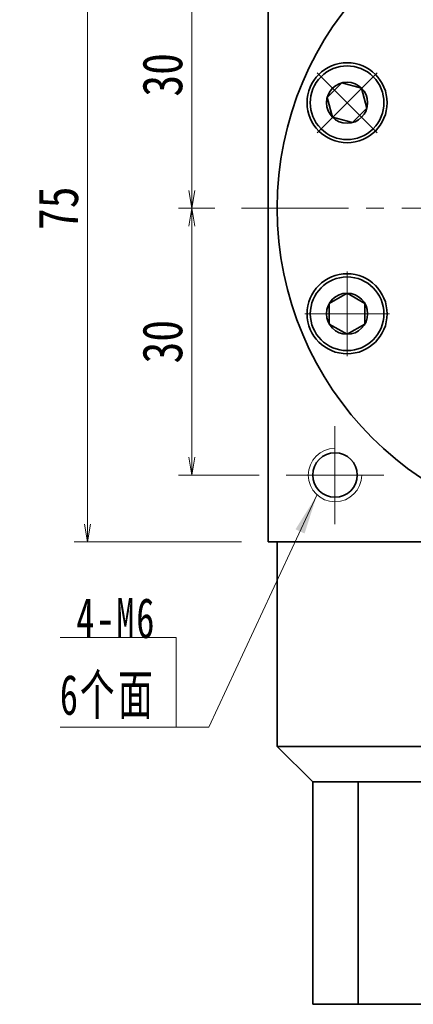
# Model space of a CAD drawing. Header units: millimetres. Extents: x -3 to 542, y 0 to 371.
# Tile 3 of 5: x 281 to 325, y 184 to 294. Entities that reach past the tile are written whole.
import ezdxf

# ---------------------------------------------------------------- set-up
doc = ezdxf.new("R2010")
doc.units = ezdxf.units.MM
doc.linetypes.add('点画线', pattern=[18, 12, -2, 2, -2])
for name, color, linetype, lineweight in [('中心线层', 1, '点画线', 18), ('尺寸线层', 3, 'Continuous', 18), ('粗实线层', 7, 'Continuous', 35)]:
    doc.layers.add(name, color=color, linetype=linetype, lineweight=lineweight)
doc.styles.add('宋体', font='txt', dxfattribs={"width": 0.8})
doc.styles.add('标准', font='txt', dxfattribs={"width": 0.667})
doc.dimstyles.new('A水平标注$0', dxfattribs={"dimtxt": 3.5, "dimasz": 2, "dimexe": 1.5, "dimexo": 3, "dimgap": 1.1, "dimtad": 1, "dimtoh": 1, "dimdec": 4, "dimdsep": 46, "dimtxsty": '宋体', "dimblk": 'OPEN', "dimcen": 3, "dimclrd": 3, "dimclre": 3, "dimclrt": 6, "dimadec": 0, "dimazin": 0, "dimtm": 1e-09, "dimtfac": 1, "dimtdec": 4, "dimtix": 1, "dimtmove": 0, "dimatfit": 3, "dimldrblk": 'OPEN', "dimfxl": 0, "dimlwd": 13, "dimlwe": 13, "dimarcsym": 0})

# ---------------------------------------------------------------- blocks, each defined once
blk = doc.blocks.new('_Open')
at = {"color": 0, "linetype": 'ByBlock', "lineweight": -2}
for p, q in [((-1, 0.167), (0, 0)), ((-1, -0.167), (0, 0)), ((0, 0), (-1, 0))]:
    blk.add_line(p, q, dxfattribs=at)
blk = doc.blocks.new('*D22')
at = {"layer": 'Defpoints', "color": 0}
for p in [(308.48, 310.61), (288.18, 235.61), (308.48, 235.61)]:
    blk.add_point(p, dxfattribs=at)
at = {"layer": '尺寸线层', "color": 3, "lineweight": 13}
for p, q in [((305.48, 310.61), (286.68, 310.61)), ((288.18, 308.61), (288.18, 237.61)), ((305.48, 235.61), (286.68, 235.61))]:
    blk.add_line(p, q, dxfattribs=at)
at = {"layer": '尺寸线层', "color": 3, "lineweight": 13, "xscale": 2, "yscale": 2, "zscale": 2}
for p, rotation in [((288.18, 310.61), 90), ((288.18, 235.61), 270)]:
    blk.add_blockref('_Open', p, dxfattribs=dict(at, rotation=rotation))
at = {"layer": '尺寸线层', "color": 6, "insert": (284.9, 273.11), "char_height": 4.5, "attachment_point": 5, "rotation": 90, "style": '宋体'}
blk.add_mtext('75', dxfattribs=at)
blk = doc.blocks.new('*D23')
at = {"layer": 'Defpoints', "color": 0}
for p in [(310.48, 303.11), (299.91, 273.11), (305.48, 273.11)]:
    blk.add_point(p, dxfattribs=at)
at = {"layer": '尺寸线层', "color": 3, "lineweight": 13}
for p, q in [((307.48, 303.11), (298.41, 303.11)), ((299.91, 301.11), (299.91, 275.11)), ((302.48, 273.11), (298.41, 273.11))]:
    blk.add_line(p, q, dxfattribs=at)
at = {"layer": '尺寸线层', "color": 3, "lineweight": 13, "xscale": 2, "yscale": 2, "zscale": 2}
for p, rotation in [((299.91, 303.11), 90), ((299.91, 273.11), 270)]:
    blk.add_blockref('_Open', p, dxfattribs=dict(at, rotation=rotation))
at = {"layer": '尺寸线层', "color": 6, "insert": (296.61, 288.11), "char_height": 4.5, "attachment_point": 5, "rotation": 90, "style": '宋体'}
blk.add_mtext('30', dxfattribs=at)
blk = doc.blocks.new('*D24')
at = {"layer": 'Defpoints', "color": 0}
for p in [(305.48, 273.11), (299.91, 243.11), (310.48, 243.11)]:
    blk.add_point(p, dxfattribs=at)
at = {"layer": '尺寸线层', "color": 3, "lineweight": 13}
for p, q in [((302.48, 273.11), (298.41, 273.11)), ((299.91, 271.11), (299.91, 245.11)), ((307.48, 243.11), (298.41, 243.11))]:
    blk.add_line(p, q, dxfattribs=at)
at = {"layer": '尺寸线层', "color": 3, "lineweight": 13, "xscale": 2, "yscale": 2, "zscale": 2}
for p, rotation in [((299.91, 273.11), 90), ((299.91, 243.11), 270)]:
    blk.add_blockref('_Open', p, dxfattribs=dict(at, rotation=rotation))
at = {"layer": '尺寸线层', "color": 6, "insert": (296.61, 258.11), "char_height": 4.5, "attachment_point": 5, "rotation": 90, "style": '宋体'}
blk.add_mtext('30', dxfattribs=at)
blk = doc.blocks.new('*X5')
at = {"layer": '中心线层', "linetype": '点画线', "lineweight": 18}
for p, q in [((0, -4.76), (0, 4.76)), ((-4.76, 0), (4.76, 0))]:
    blk.add_line(p, q, dxfattribs=at)
at = {"layer": '粗实线层'}
for p, q in [((-2.31, 0), (-1.15, 2)), ((-1.15, 2), (1.15, 2)), ((2.31, 0), (1.15, 2)), ((2.31, 0), (1.15, 2)), ((-2.31, 0), (-1.15, -2)), ((2.31, 0), (1.15, -2)), ((-1.15, -2), (1.15, -2))]:
    blk.add_line(p, q, dxfattribs=at)
blk.add_circle((0, 0), 2.31, dxfattribs=at)
for start, end in [(0, 180), (180, 360)]:
    blk.add_arc((0, 0), 4.14, start, end, dxfattribs=at)
blk = doc.blocks.new('*X10')
at = {"layer": '尺寸线层', "linetype": 'Continuous'}
blk.add_hatch(color=0, dxfattribs=at).paths.add_polyline_path([(15.81, 26.08), (14.42, 21.77), (13.4, 22.24)], flags=0)
at = {"layer": '尺寸线层', "color": 0, "linetype": 'Continuous'}
blk.add_line((15.81, 26.08), (3.67, 0), dxfattribs=at)
at = {"layer": '尺寸线层', "color": 0}
for p, q in [((0, 10.09), (-13.03, 10.09)), ((0, 0), (0, 10.09)), ((0, 0), (-13.03, 0)), ((3.67, 0), (0, 0))]:
    blk.add_line(p, q, dxfattribs=at)
at = {"layer": '尺寸线层', "color": 0, "insert": (-2.25, 0.9), "char_height": 4.5, "width": 20.0078, "attachment_point": 9, "line_spacing_factor": 1.15057, "style": '标准'}
blk.add_mtext('\\T1.1;4-M6\\P6个面', dxfattribs=at)

msp = doc.modelspace()

# ---------------------------------------------------------------- linework, layer by layer
at = {"layer": '中心线层'}
for p, q in [((305.48324, 273.11055), (386.48324, 273.11055)), ((315.98324, 237.61055), (315.98324, 248.61055)), ((321.48324, 243.11055), (310.48324, 243.11055))]:
    msp.add_line(p, q, dxfattribs=at)
at = {"layer": '粗实线层'}
for p, q in [((308.48324, 310.61055), (308.48324, 235.61055)), ((308.48324, 235.61055), (383.48324, 235.61055)), ((309.48324, 212.61055), (309.48324, 235.61055)), ((309.48324, 212.61055), (382.48324, 212.61055)), ((313.48324, 208.61055), (309.48324, 212.61055)), ((313.48324, 208.61055), (313.48324, 183.61055)), ((378.48324, 208.61055), (313.48324, 208.61055)), ((318.59711, 183.61055), (318.59711, 208.61055)), ((313.48324, 183.61055), (378.48324, 183.61055))]:
    msp.add_line(p, q, dxfattribs=at)
for centre, radius in [((317.34298, 284.97374), 4.5), ((317.34298, 261.24736), 4.5), ((315.98324, 243.11055), 2.5)]:
    msp.add_circle(centre, radius, dxfattribs=at)
at = {"layer": '粗实线层', "lineweight": 18}
msp.add_arc((315.98324, 243.11055), 3, 90, 360, dxfattribs=at)

# ---------------------------------------------------------------- block references
at = {"layer": '尺寸线层'}
msp.add_blockref('*X10', (298.1438, 214.77455), dxfattribs=at)

# ---------------------------------------------------------------- dimensions: what is measured, and where the dimension line sits
for base, p1, p2, picture, middle in [((288.17676, 235.61055), (308.48324, 310.61055), (308.48324, 235.61055), '*D22', (284.90218, 273.11055)), ((299.91086, 273.11055), (310.48324, 303.11055), (305.48324, 273.11055), '*D23', (296.61114, 288.11055)), ((299.91086, 243.11055), (305.48324, 273.11055), (310.48324, 243.11055), '*D24', (296.61114, 258.11055))]:
    dim = msp.add_linear_dim(base=base, p1=p1, p2=p2, angle=270, dimstyle='A水平标注$0', override={"dimtxt": 4.5, "dimblk": 'Open', "dimtfill": 1, "dimtfillclr": 256}, dxfattribs=at)
    dim.commit()
    dim.dimension.update_dxf_attribs({"geometry": picture, "text_midpoint": middle})

# ---------------------------------------------------------------- next in the draw order: wipeouts: each hides what was drawn before it
for points in [[(320.2704, 287.90116), (320.25319, 287.91827), (320.23589, 287.93527), (320.21848, 287.95217), (320.20097, 287.96897), (320.18337, 287.98567), (320.16567, 288.00227), (320.14787, 288.01876), (320.12998, 288.03514), (320.11199, 288.05143), (320.09391, 288.0676), (320.07573, 288.08367), (320.05745, 288.09963), (320.03909, 288.11549), (320.02063, 288.13123), (320.00208, 288.14687), (319.98343, 288.1624), (319.9647, 288.17782), (319.94588, 288.19313), (319.92697, 288.20833), (319.90796, 288.22342), (319.88888, 288.2384), (319.8697, 288.25326), (319.85044, 288.26801), (319.83109, 288.28265), (319.81165, 288.29718), (319.79213, 288.31159), (319.77253, 288.32588), (319.75284, 288.34006), (319.73307, 288.35413), (319.71322, 288.36808), (319.71322, 288.36808), (319.55288, 288.47459), (319.38776, 288.57352), (319.21822, 288.66468), (319.04463, 288.74786), (318.86736, 288.82287), (318.6868, 288.88957), (318.50333, 288.9478), (318.31735, 288.99744), (318.12926, 289.03838), (317.93948, 289.07054), (317.74841, 289.09384), (317.55646, 289.10823), (317.36404, 289.11368), (317.17159, 289.11019), (316.9795, 289.09775), (316.7882, 289.0764), (316.5981, 289.04617), (316.4096, 289.00715), (316.22313, 288.9594), (316.03908, 288.90304), (315.85784, 288.83819), (315.67982, 288.76498), (315.50539, 288.68357), (315.33493, 288.59415), (315.16882, 288.49689), (315.0074, 288.39203), (314.85104, 288.27977), (314.70006, 288.16036), (314.55479, 288.03407), (314.41556, 287.90116), (314.41556, 287.90116), (314.28265, 287.76192), (314.15635, 287.61666), (314.03695, 287.46568), (313.92469, 287.30931), (313.81982, 287.1479), (313.72257, 286.98178), (313.63314, 286.81132), (313.55174, 286.6369), (313.47853, 286.45887), (313.41367, 286.27764), (313.35731, 286.09358), (313.30956, 285.90711), (313.27054, 285.71862), (313.24032, 285.52852), (313.21896, 285.33722), (313.20653, 285.14513), (313.20303, 284.95267), (313.20848, 284.76026), (313.22288, 284.56831), (313.24618, 284.37723), (313.27833, 284.18745), (313.31927, 283.99936), (313.36891, 283.81339), (313.42714, 283.62992), (313.49384, 283.44935), (313.56886, 283.27208), (313.65204, 283.09849), (313.74319, 282.92895), (313.84213, 282.76384), (313.94863, 282.6035), (313.94863, 282.6035), (313.96258, 282.58364), (313.97665, 282.56387), (313.99083, 282.54419), (314.00513, 282.52458), (314.01954, 282.50506), (314.03406, 282.48563), (314.0487, 282.46628), (314.06345, 282.44702), (314.07832, 282.42784), (314.09329, 282.40875), (314.10838, 282.38975), (314.12358, 282.37084), (314.13889, 282.35201), (314.15431, 282.33328), (314.16984, 282.31464), (314.18548, 282.29609), (314.20123, 282.27763), (314.21708, 282.25926), (314.23304, 282.24099), (314.24911, 282.22281), (314.26529, 282.20472), (314.28157, 282.18673), (314.29796, 282.16884), (314.31445, 282.15104), (314.33104, 282.13334), (314.34774, 282.11574), (314.36454, 282.09823), (314.38144, 282.08083), (314.39845, 282.06352), (314.41556, 282.04631), (314.41556, 282.04631), (314.57278, 281.89712), (314.73759, 281.75635), (314.90955, 281.62441), (315.08817, 281.50164), (315.27298, 281.38839), (315.46346, 281.28497), (315.65909, 281.19166), (315.85933, 281.10871), (316.06365, 281.03636), (316.27147, 280.9748), (316.48222, 280.92421), (316.69534, 280.88471), (316.91023, 280.85642), (317.12631, 280.83941), (317.34298, 280.83374), (317.55965, 280.83941), (317.77572, 280.85642), (317.99062, 280.88471), (318.20373, 280.92421), (318.41449, 280.9748), (318.62231, 281.03636), (318.82662, 281.10871), (319.02687, 281.19166), (319.2225, 281.28497), (319.41298, 281.38839), (319.59778, 281.50164), (319.77641, 281.62441), (319.94836, 281.75635), (320.11318, 281.89712), (320.2704, 282.04631), (320.2704, 282.04631), (320.4196, 282.20354), (320.56036, 282.36835), (320.69231, 282.54031), (320.81507, 282.71893), (320.92832, 282.90374), (321.03174, 283.09422), (321.12506, 283.28985), (321.208, 283.49009), (321.28035, 283.69441), (321.34191, 283.90223), (321.39251, 284.11298), (321.43201, 284.3261), (321.4603, 284.54099), (321.4773, 284.75707), (321.48298, 284.97374), (321.4773, 285.19041), (321.4603, 285.40648), (321.43201, 285.62138), (321.39251, 285.83449), (321.34191, 286.04525), (321.28035, 286.25307), (321.208, 286.45738), (321.12506, 286.65763), (321.03174, 286.85326), (320.92832, 287.04374), (320.81507, 287.22854), (320.69231, 287.40717), (320.56036, 287.57912), (320.4196, 287.74394)], [(317.34298, 265.38736), (317.31871, 265.38729), (317.29445, 265.38708), (317.27019, 265.38672), (317.24593, 265.38623), (317.22168, 265.38559), (317.19743, 265.3848), (317.17318, 265.38388), (317.14894, 265.38281), (317.12471, 265.38161), (317.10048, 265.38026), (317.07627, 265.37876), (317.05206, 265.37713), (317.02786, 265.37535), (317.00367, 265.37344), (316.9795, 265.37138), (316.95534, 265.36918), (316.93119, 265.36683), (316.90705, 265.36435), (316.88293, 265.36172), (316.85882, 265.35896), (316.83474, 265.35605), (316.81067, 265.353), (316.78661, 265.34981), (316.76258, 265.34648), (316.73857, 265.34301), (316.71457, 265.33939), (316.6906, 265.33564), (316.66665, 265.33175), (316.64273, 265.32771), (316.61883, 265.32354), (316.61883, 265.32354), (316.43014, 265.28547), (316.24342, 265.23868), (316.05909, 265.18325), (315.87752, 265.11932), (315.69913, 265.04702), (315.52429, 264.9665), (315.35338, 264.87794), (315.18677, 264.78154), (315.02483, 264.67749), (314.86789, 264.56603), (314.71631, 264.4474), (314.5704, 264.32184), (314.43049, 264.18964), (314.29687, 264.05108), (314.16984, 263.90646), (314.04967, 263.75609), (313.93662, 263.6003), (313.83093, 263.43942), (313.73283, 263.2738), (313.64254, 263.10381), (313.56025, 262.92979), (313.48613, 262.75214), (313.42036, 262.57124), (313.36306, 262.38748), (313.31437, 262.20125), (313.27438, 262.01296), (313.24319, 261.82301), (313.22087, 261.63182), (313.20745, 261.4398), (313.20298, 261.24736), (313.20298, 261.24736), (313.20745, 261.05493), (313.22087, 260.86291), (313.24319, 260.67172), (313.27438, 260.48177), (313.31437, 260.29348), (313.36306, 260.10725), (313.42036, 259.92349), (313.48613, 259.74258), (313.56025, 259.56493), (313.64254, 259.39092), (313.73283, 259.22092), (313.83093, 259.05531), (313.93662, 258.89443), (314.04967, 258.73863), (314.16984, 258.58826), (314.29687, 258.44364), (314.43049, 258.30508), (314.5704, 258.17288), (314.71631, 258.04733), (314.86789, 257.9287), (315.02483, 257.81724), (315.18677, 257.71319), (315.35338, 257.61678), (315.52429, 257.52823), (315.69913, 257.44771), (315.87752, 257.37541), (316.05909, 257.31147), (316.24342, 257.25605), (316.43014, 257.20925), (316.61883, 257.17119), (316.61883, 257.17119), (316.64273, 257.16701), (316.66665, 257.16298), (316.6906, 257.15909), (316.71457, 257.15533), (316.73857, 257.15172), (316.76258, 257.14825), (316.78661, 257.14492), (316.81067, 257.14173), (316.83474, 257.13868), (316.85882, 257.13577), (316.88293, 257.133), (316.90705, 257.13038), (316.93119, 257.12789), (316.95534, 257.12555), (316.9795, 257.12335), (317.00367, 257.12129), (317.02786, 257.11937), (317.05206, 257.1176), (317.07627, 257.11596), (317.10048, 257.11447), (317.12471, 257.11312), (317.14894, 257.11191), (317.17318, 257.11085), (317.19743, 257.10992), (317.22168, 257.10914), (317.24593, 257.1085), (317.27019, 257.108), (317.29445, 257.10765), (317.31871, 257.10744), (317.34298, 257.10736), (317.34298, 257.10736), (317.55965, 257.11304), (317.77572, 257.13004), (317.99062, 257.15833), (318.20373, 257.19783), (318.41449, 257.24843), (318.62231, 257.30999), (318.82662, 257.38234), (319.02687, 257.46529), (319.2225, 257.5586), (319.41298, 257.66202), (319.59778, 257.77527), (319.77641, 257.89803), (319.94836, 258.02998), (320.11318, 258.17074), (320.2704, 258.31994), (320.4196, 258.47716), (320.56036, 258.64198), (320.69231, 258.81393), (320.81507, 258.99256), (320.92832, 259.17736), (321.03174, 259.36784), (321.12506, 259.56347), (321.208, 259.76372), (321.28035, 259.96803), (321.34191, 260.17585), (321.39251, 260.38661), (321.43201, 260.59973), (321.4603, 260.81462), (321.4773, 261.03069), (321.48298, 261.24736), (321.48298, 261.24736), (321.4773, 261.46404), (321.4603, 261.68011), (321.43201, 261.895), (321.39251, 262.10812), (321.34191, 262.31888), (321.28035, 262.52669), (321.208, 262.73101), (321.12506, 262.93125), (321.03174, 263.12688), (320.92832, 263.31736), (320.81507, 263.50217), (320.69231, 263.6808), (320.56036, 263.85275), (320.4196, 264.01756), (320.2704, 264.17479), (320.11318, 264.32398), (319.94836, 264.46475), (319.77641, 264.59669), (319.59778, 264.71946), (319.41298, 264.83271), (319.2225, 264.93613), (319.02687, 265.02944), (318.82662, 265.11239), (318.62231, 265.18474), (318.41449, 265.2463), (318.20373, 265.2969), (317.99062, 265.33639), (317.77572, 265.36468), (317.55965, 265.38169)]]:
    msp.add_wipeout(points).dxf.layer = '粗实线层'

# ---------------------------------------------------------------- next in the draw order: linework, layer by layer
at = {"layer": '粗实线层'}
msp.add_circle((345.98324, 273.11055), 36.5, dxfattribs=at)

# ---------------------------------------------------------------- next in the draw order: block references
for p, rotation in [((317.34298, 284.97374), 45.00000000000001), ((317.34298, 261.24736), 90)]:
    msp.add_blockref('*X5', p, dxfattribs=dict(at, rotation=rotation))

doc.saveas('drawing.dxf')
